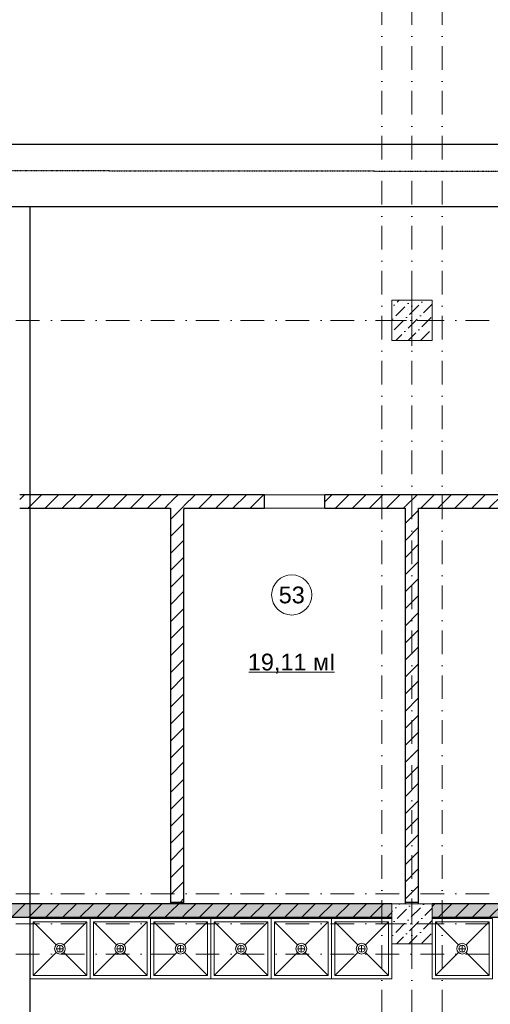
# Model space of a CAD drawing. Header units: millimetres. Extents: x -2890 to 117730, y -526 to 88572.
# Tile 50 of 65: x 71236 to 78255, y 43096 to 57780. Entities that reach past the tile are written whole.
import ezdxf

# ---------------------------------------------------------------- set-up
doc = ezdxf.new("R2010")
doc.units = ezdxf.units.MM
doc.header["$MEASUREMENT"] = 0
doc.set_wipeout_variables(frame=1)
for name, pattern in [('Wipeout_Contour', [1000, 0, -1000]), ('Невидимая', [3.912222, 2.822222, -1.09]), ('Штрихпунктирная', [6.702778, 3.527778, -1.763889, 0, -1.411111])]:
    doc.linetypes.add(name, pattern=pattern)
for name, color, linetype in [('ВК_К1', 34, 'Continuous'), ('ВК_Размер', 7, 'Continuous'), ('Интерьер - Оборудование', 7, 'Continuous'), ('Конструктив - Колонны', 7, 'Continuous'), ('Конструктив - Стены Блок 200 нов', 7, 'Continuous'), ('Конструктив - Стены Внутр сущ.', 7, 'Continuous'), ('ПОЛ - Зоны перепадов', 7, 'Continuous'), ('Элемент Модели - Зона', 7, 'Continuous'), ('Элемент Модели - Оси', 7, 'Continuous')]:
    doc.layers.add(name, color=color, linetype=linetype)
doc.styles.add('СГЕНЕРИР_СТИЛЬ_4', font='arial.ttf')
pattern_1 = [(45, (-30913.89, 8295.99), (-127.27922, 127.27922), [])]
pattern_2 = [(45, (-30913.9, 8296), (-183.84776, 183.84776), [195, -65, 0, -65]), (45, (-30890.9, 8502.82), (-183.84776, 183.84776), [195, -65, 0, -65])]

msp = doc.modelspace()

# ---------------------------------------------------------------- linework, layer by layer
at = {"layer": 'ВК_Размер'}
msp.add_lwpolyline([(93578.7, 55918), (70777.2, 55918), (70777.2, 54996), (93578.7, 54996)], close=True, dxfattribs=at)
at = {"layer": 'Интерьер - Оборудование', "color": 7, "linetype": 'Continuous', "lineweight": 5, "ltscale": 100}
for p, q in [((71786.1, 43926), (71886.1, 43926)), ((71836.1, 43876), (71836.1, 43976)), ((72686.1, 43926), (72786.1, 43926)), ((72736.1, 43876), (72736.1, 43976)), ((73586.1, 43926), (73686.1, 43926)), ((73636.1, 43876), (73636.1, 43976)), ((74486.1, 43926), (74586.1, 43926)), ((74536.1, 43876), (74536.1, 43976)), ((75386.1, 43926), (75486.1, 43926)), ((75436.1, 43876), (75436.1, 43976)), ((76286.1, 43926), (76386.1, 43926)), ((76336.1, 43876), (76336.1, 43976)), ((77786.1, 43926), (77886.1, 43926)), ((77836.1, 43876), (77836.1, 43976)), ((71436.1, 43526), (71779.5, 43869.4)), ((72236.1, 43526), (71892.7, 43869.4)), ((72336.1, 43526), (72679.5, 43869.4)), ((73136.1, 43526), (72792.7, 43869.4)), ((73236.1, 43526), (73579.5, 43869.4)), ((74036.1, 43526), (73692.7, 43869.4)), ((74136.1, 43526), (74479.5, 43869.4)), ((74936.1, 43526), (74592.7, 43869.4)), ((75036.1, 43526), (75379.5, 43869.4)), ((75836.1, 43526), (75492.7, 43869.4)), ((75936.1, 43526), (76279.5, 43869.4)), ((76736.1, 43526), (76392.7, 43869.4)), ((77436.1, 43526), (77779.5, 43869.4)), ((78236.1, 43526), (77892.7, 43869.4)), ((71436.1, 43526), (72236.1, 43526)), ((72336.1, 43526), (73136.1, 43526)), ((73236.1, 43526), (74036.1, 43526)), ((74136.1, 43526), (74936.1, 43526)), ((75036.1, 43526), (75836.1, 43526)), ((75936.1, 43526), (76736.1, 43526)), ((77436.1, 43526), (78236.1, 43526))]:
    msp.add_line(p, q, dxfattribs=at)
for centre, radius in [((71836.1, 43926), 80), ((71836.1, 43926), 50), ((72736.1, 43926), 80), ((72736.1, 43926), 50), ((73636.1, 43926), 80), ((73636.1, 43926), 50), ((74536.1, 43926), 80), ((74536.1, 43926), 50), ((75436.1, 43926), 80), ((75436.1, 43926), 50), ((76336.1, 43926), 80), ((76336.1, 43926), 50), ((77836.1, 43926), 80), ((77836.1, 43926), 50)]:
    msp.add_circle(centre, radius, dxfattribs=at)
at = {"layer": 'Конструктив - Стены Блок 200 нов', "color": 7, "linetype": 'Continuous', "lineweight": 30, "ltscale": 100}
for p, q in [((76986.1, 44616), (76986.1, 44596)), ((77186.1, 44596), (77186.1, 44616))]:
    msp.add_line(p, q, dxfattribs=at)
at = {"layer": 'Элемент Модели - Зона', "color": 7, "linetype": 'Continuous', "lineweight": 0, "ltscale": 100}
msp.add_line((74655.6, 48048.1), (75931, 48048.1), dxfattribs=at)
at = {"layer": 'Элемент Модели - Зона', "color": 7, "linetype": 'Continuous', "lineweight": 0, "ltscale": 100, "flags": 128}
msp.add_lwpolyline([(75593.3, 49201.7, 1), (74993.3, 49201.7, 1)], format="xyb", close=True, dxfattribs=at)
at = {"layer": 'Элемент Модели - Оси', "color": 7, "linetype": 'Штрихпунктирная', "lineweight": 15, "ltscale": 100}
msp.add_line((3470.8, 43846), (114954, 43846), dxfattribs=at)

# ---------------------------------------------------------------- texts
at = {"layer": 'Элемент Модели - Зона', "color": 7, "linetype": 'Continuous', "lineweight": 0, "ltscale": 100, "char_height": 250, "attachment_point": 5, "style": 'СГЕНЕРИР_СТИЛЬ_4'}
for s, insert in [('\\A1;53', (75293.3, 49199.5)), ('\\A1;19,11 мІ', (75293.3, 48177.4))]:
    msp.add_mtext(s, dxfattribs=dict(at, insert=insert))

# ---------------------------------------------------------------- wipeouts: each hides what was drawn before it
at = {"color": 254, "linetype": 'Wipeout_Contour', "lineweight": 0, "ltscale": 100}
for points in [[(73685.8, 44396), (76786.1, 44396), (76786.1, 44596), (73685.8, 44596)], [(85786.1, 44596), (77386.1, 44596), (77386.1, 44396), (85786.1, 44396)]]:
    msp.add_wipeout(points, dxfattribs=at).dxf.layer = 'Конструктив - Стены Блок 200 нов'

# ---------------------------------------------------------------- next in the draw order: hatches: boundary and pattern name
at = {"layer": 'Конструктив - Стены Блок 200 нов', "linetype": 'Continuous', "lineweight": 5, "ltscale": 100}
h = msp.add_hatch(dxfattribs=at)
h.set_pattern_fill('БЛОКИ_БЕТОННЫЕ_ЭФФЕКТИВН_7F', scale=100, style=0, pattern_type=2)
h.set_pattern_definition(pattern_1)
h.paths.add_polyline_path([(73685.8, 44396), (76786.1, 44396), (76786.1, 44596), (73685.8, 44596)])
h = msp.add_hatch(dxfattribs=at)
h.set_pattern_fill('БЛОКИ_БЕТОННЫЕ_ЭФФЕКТИВН_7F', scale=100, style=0, pattern_type=2)
h.set_pattern_definition(pattern_1)
h.paths.add_polyline_path([(85786.1, 44596), (77386.1, 44596), (77386.1, 44396), (85786.1, 44396)])
at = {"layer": 'Конструктив - Стены Внутр сущ.', "linetype": 'Continuous', "lineweight": 15, "ltscale": 100}
msp.add_hatch(color=7, dxfattribs=at).paths.add_polyline_path([(77386.1, 44596), (77386.1, 44396), (85786.1, 44396), (85786.1, 44596)])

# ---------------------------------------------------------------- next in the draw order: linework, layer by layer
at = {"layer": 'Интерьер - Оборудование', "color": 7, "linetype": 'Continuous', "lineweight": 5, "ltscale": 100}
for p, q in [((74036.1, 43526), (74036.1, 44326)), ((74136.1, 44326), (74136.1, 43526)), ((74936.1, 44326), (74136.1, 44326)), ((74136.1, 44326), (74479.5, 43982.6)), ((74936.1, 44326), (74592.7, 43982.6)), ((74936.1, 43526), (74936.1, 44326)), ((75036.1, 44326), (75036.1, 43526)), ((75836.1, 44326), (75036.1, 44326)), ((75036.1, 44326), (75379.5, 43982.6)), ((75836.1, 44326), (75492.7, 43982.6)), ((75836.1, 43526), (75836.1, 44326)), ((75936.1, 44326), (75936.1, 43526)), ((75936.1, 44326), (76279.5, 43982.6)), ((78236.1, 44326), (77892.7, 43982.6)), ((78236.1, 43526), (78236.1, 44326))]:
    msp.add_line(p, q, dxfattribs=at)
at = {"layer": 'Интерьер - Оборудование', "color": 7, "linetype": 'Continuous', "lineweight": 5, "ltscale": 100, "flags": 128}
for points in [[(74086.1, 43476), (74986.1, 43476), (74986.1, 44376), (74086.1, 44376)], [(74986.1, 43476), (75886.1, 43476), (75886.1, 44376), (74986.1, 44376)]]:
    msp.add_lwpolyline(points, close=True, dxfattribs=at)
at = {"layer": 'Конструктив - Стены Блок 200 нов', "color": 7, "linetype": 'Continuous', "lineweight": 30, "ltscale": 100}
for p, q in [((85786.1, 44596), (77386.1, 44596)), ((77386.1, 44396), (85786.1, 44396))]:
    msp.add_line(p, q, dxfattribs=at)
at = {"layer": 'Конструктив - Стены Внутр сущ.', "color": 7, "linetype": 'Continuous', "lineweight": 30, "ltscale": 100, "flags": 128}
for points in [[(85786.1, 44596), (77386.1, 44596)], [(77386.1, 44396), (85786.1, 44396)]]:
    msp.add_lwpolyline(points, dxfattribs=at)

# ---------------------------------------------------------------- next in the draw order: wipeouts: each hides what was drawn before it
at = {"color": 254, "linetype": 'Wipeout_Contour', "lineweight": 0, "ltscale": 100}
msp.add_wipeout([(73485.8, 44396), (73685.8, 44396), (73685.8, 44596), (73485.8, 44596)], dxfattribs=at).dxf.layer = 'Конструктив - Стены Блок 200 нов'

# ---------------------------------------------------------------- next in the draw order: hatches: boundary and pattern name
at = {"layer": 'Конструктив - Стены Блок 200 нов', "linetype": 'Continuous', "lineweight": 5, "ltscale": 100}
h = msp.add_hatch(dxfattribs=at)
h.set_pattern_fill('БЛОКИ_БЕТОННЫЕ_ЭФФЕКТИВН_7F', scale=100, style=0, pattern_type=2)
h.set_pattern_definition(pattern_1)
h.paths.add_polyline_path([(73485.8, 44396), (73685.8, 44396), (73685.8, 44596), (73485.8, 44596)])

# ---------------------------------------------------------------- next in the draw order: linework, layer by layer
at = {"layer": 'Интерьер - Оборудование', "color": 7, "linetype": 'Continuous', "lineweight": 5, "ltscale": 100}
msp.add_line((74036.1, 44326), (73692.7, 43982.6), dxfattribs=at)
at = {"layer": 'Конструктив - Стены Блок 200 нов', "color": 7, "linetype": 'Continuous', "lineweight": 30, "ltscale": 100}
for p, q in [((73685.8, 44596), (73685.8, 44616)), ((76786.1, 44596), (73685.8, 44596)), ((73685.8, 44396), (76786.1, 44396))]:
    msp.add_line(p, q, dxfattribs=at)

# ---------------------------------------------------------------- next in the draw order: wipeouts: each hides what was drawn before it
at = {"color": 254, "linetype": 'Wipeout_Contour', "lineweight": 0, "ltscale": 100}
msp.add_wipeout([(68386.1, 44596), (68386.1, 44396), (73485.8, 44396), (73485.8, 44596)], dxfattribs=at).dxf.layer = 'Конструктив - Стены Блок 200 нов'

# ---------------------------------------------------------------- next in the draw order: hatches: boundary and pattern name
at = {"layer": 'Конструктив - Стены Блок 200 нов', "linetype": 'Continuous', "lineweight": 5, "ltscale": 100}
h = msp.add_hatch(dxfattribs=at)
h.set_pattern_fill('БЛОКИ_БЕТОННЫЕ_ЭФФЕКТИВН_7F', scale=100, style=0, pattern_type=2)
h.set_pattern_definition(pattern_1)
h.paths.add_polyline_path([(68386.1, 44596), (68386.1, 44396), (73485.8, 44396), (73485.8, 44596)])

# ---------------------------------------------------------------- next in the draw order: linework, layer by layer
at = {"layer": 'Интерьер - Оборудование', "color": 7, "linetype": 'Continuous', "lineweight": 5, "ltscale": 100}
for p, q in [((71436.1, 44326), (71436.1, 43526)), ((72236.1, 44326), (71436.1, 44326)), ((71436.1, 44326), (71779.5, 43982.6)), ((72236.1, 44326), (71892.7, 43982.6)), ((72236.1, 43526), (72236.1, 44326)), ((72336.1, 44326), (72336.1, 43526)), ((73136.1, 44326), (72336.1, 44326)), ((72336.1, 44326), (72679.5, 43982.6)), ((73136.1, 44326), (72792.7, 43982.6)), ((73136.1, 43526), (73136.1, 44326)), ((73236.1, 44326), (73236.1, 43526)), ((74036.1, 44326), (73236.1, 44326)), ((73236.1, 44326), (73579.5, 43982.6))]:
    msp.add_line(p, q, dxfattribs=at)
at = {"layer": 'Интерьер - Оборудование', "color": 7, "linetype": 'Continuous', "lineweight": 5, "ltscale": 100, "flags": 128}
for points in [[(71386.1, 43476), (72286.1, 43476), (72286.1, 44376), (71386.1, 44376)], [(72286.1, 43476), (73186.1, 43476), (73186.1, 44376), (72286.1, 44376)], [(73186.1, 43476), (74086.1, 43476), (74086.1, 44376), (73186.1, 44376)]]:
    msp.add_lwpolyline(points, close=True, dxfattribs=at)
at = {"layer": 'Конструктив - Стены Блок 200 нов', "color": 7, "linetype": 'Continuous', "lineweight": 30, "ltscale": 100}
for p, q in [((73485.8, 44596), (68386.1, 44596)), ((73485.8, 44616), (73485.8, 44596)), ((68386.1, 44396), (73485.8, 44396)), ((73485.8, 44396), (73685.8, 44396))]:
    msp.add_line(p, q, dxfattribs=at)
at = {"layer": 'Конструктив - Стены Внутр сущ.', "color": 7, "linetype": 'Continuous', "lineweight": 30, "ltscale": 100, "flags": 128}
msp.add_lwpolyline([(68386.1, 44396), (76786.1, 44396)], dxfattribs=at)
at = {"layer": 'ПОЛ - Зоны перепадов', "color": 7, "linetype": 'Невидимая', "lineweight": 5, "ltscale": 100, "flags": 128}
msp.add_lwpolyline([(110111.1, 44596), (110132.8, 67596.1), (108911.3, 67596.1), (108911.3, 70556), (109311.1, 70556), (109311.1, 80646), (59036.1, 80646), (59036.1, 44596)], close=True, dxfattribs=at)

# ---------------------------------------------------------------- next in the draw order: wipeouts: each hides what was drawn before it
at = {"color": 254, "linetype": 'Wipeout_Contour', "lineweight": 0, "ltscale": 100}
for points, layer in [([(76786.1, 52996), (77386.1, 52996), (77386.1, 53596), (76786.1, 53596)], 'Конструктив - Колонны'), ([(73685.8, 50496), (74885.4, 50496), (74885.4, 50696), (73685.8, 50696)], 'Конструктив - Стены Блок 200 нов'), ([(76986.1, 50476), (77186.1, 50476), (77186.1, 50496), (76986.1, 50496)], 'Конструктив - Стены Блок 200 нов'), ([(73485.8, 44596), (73685.8, 44596), (73685.8, 44616), (73485.8, 44616)], 'Конструктив - Стены Блок 200 нов')]:
    msp.add_wipeout(points, dxfattribs=at).dxf.layer = layer

# ---------------------------------------------------------------- next in the draw order: hatches: boundary and pattern name
at = {"layer": 'Конструктив - Колонны', "linetype": 'Continuous', "lineweight": 15, "ltscale": 100}
h = msp.add_hatch(dxfattribs=at)
h.set_pattern_fill('БЕТОН_01_0006', scale=100, style=0, pattern_type=2)
h.set_pattern_definition(pattern_2)
h.paths.add_polyline_path([(76786.1, 52996), (77386.1, 52996), (77386.1, 53596), (76786.1, 53596)])
at = {"layer": 'Конструктив - Стены Блок 200 нов', "linetype": 'Continuous', "lineweight": 5, "ltscale": 100}
h = msp.add_hatch(dxfattribs=at)
h.set_pattern_fill('БЛОКИ_БЕТОННЫЕ_ЭФФЕКТИВН_7F', scale=100, style=0, pattern_type=2)
h.set_pattern_definition(pattern_1)
h.paths.add_polyline_path([(73685.8, 50496), (74885.4, 50496), (74885.4, 50696), (73685.8, 50696)])
h = msp.add_hatch(dxfattribs=at)
h.set_pattern_fill('БЛОКИ_БЕТОННЫЕ_ЭФФЕКТИВН_7F', scale=100, style=0, pattern_type=2)
h.set_pattern_definition(pattern_1)
h.paths.add_polyline_path([(76986.1, 50476), (77186.1, 50476), (77186.1, 50496), (76986.1, 50496)])
h = msp.add_hatch(dxfattribs=at)
h.set_pattern_fill('БЛОКИ_БЕТОННЫЕ_ЭФФЕКТИВН_7F', scale=100, style=0, pattern_type=2)
h.set_pattern_definition(pattern_1)
h.paths.add_polyline_path([(73485.8, 44596), (73685.8, 44596), (73685.8, 44616), (73485.8, 44616)])

# ---------------------------------------------------------------- next in the draw order: linework, layer by layer
at = {"layer": 'Конструктив - Колонны', "color": 7, "linetype": 'Continuous', "lineweight": 0, "ltscale": 100}
for p, q in [((77086.1, 53376), (77086.1, 53676)), ((77006.1, 53296), (76706.1, 53296)), ((77086.1, 53216), (77086.1, 52916)), ((77166.1, 53296), (77466.1, 53296))]:
    msp.add_line(p, q, dxfattribs=at)
at = {"layer": 'Конструктив - Колонны', "color": 7, "linetype": 'Continuous', "lineweight": 15, "ltscale": 100, "flags": 128}
msp.add_lwpolyline([(76786.1, 52996), (77386.1, 52996), (77386.1, 53596), (76786.1, 53596)], close=True, dxfattribs=at)
at = {"layer": 'Конструктив - Колонны', "color": 7, "linetype": 'Continuous', "lineweight": 0, "ltscale": 100}
msp.add_point((77086.1, 53296), dxfattribs=at)
at = {"layer": 'Конструктив - Стены Блок 200 нов', "color": 7, "linetype": 'Continuous', "lineweight": 30, "ltscale": 100}
for p, q in [((74885.4, 50591), (74885.4, 50696)), ((74885.4, 50496), (74885.4, 50591))]:
    msp.add_line(p, q, dxfattribs=at)
at = {"layer": 'Элемент Модели - Оси', "color": 7, "linetype": 'Штрихпунктирная', "lineweight": 15, "ltscale": 100}
msp.add_line((3470.8, 53296), (114954, 53296), dxfattribs=at)

# ---------------------------------------------------------------- next in the draw order: wipeouts: each hides what was drawn before it
at = {"color": 254, "linetype": 'Wipeout_Contour', "lineweight": 0, "ltscale": 100}
for points in [[(73685.8, 50696), (73485.8, 50696), (73685.8, 50496)], [(77186.1, 44616), (77186.1, 50476), (76986.1, 50476), (76986.1, 44616)]]:
    msp.add_wipeout(points, dxfattribs=at).dxf.layer = 'Конструктив - Стены Блок 200 нов'

# ---------------------------------------------------------------- next in the draw order: hatches: boundary and pattern name
at = {"layer": 'Конструктив - Стены Блок 200 нов', "linetype": 'Continuous', "lineweight": 5, "ltscale": 100}
h = msp.add_hatch(dxfattribs=at)
h.set_pattern_fill('БЛОКИ_БЕТОННЫЕ_ЭФФЕКТИВН_7F', scale=100, style=0, pattern_type=2)
h.set_pattern_definition(pattern_1)
h.paths.add_polyline_path([(73685.8, 50696), (73485.8, 50696), (73685.8, 50496)])
h = msp.add_hatch(dxfattribs=at)
h.set_pattern_fill('БЛОКИ_БЕТОННЫЕ_ЭФФЕКТИВН_7F', scale=100, style=0, pattern_type=2)
h.set_pattern_definition(pattern_1)
h.paths.add_polyline_path([(77186.1, 44616), (77186.1, 50476), (76986.1, 50476), (76986.1, 44616)])

# ---------------------------------------------------------------- next in the draw order: linework, layer by layer
at = {"layer": 'Конструктив - Стены Блок 200 нов', "color": 7, "linetype": 'Continuous', "lineweight": 30, "ltscale": 100}
for p, q in [((73685.8, 50696), (73485.8, 50696)), ((74885.4, 50696), (73685.8, 50696)), ((73685.8, 50496), (73685.8, 50476)), ((73685.8, 50496), (74885.4, 50496)), ((76986.1, 50496), (76986.1, 50476)), ((76986.1, 50476), (76986.1, 44616)), ((77186.1, 50476), (77186.1, 50496)), ((77186.1, 44616), (77186.1, 50476))]:
    msp.add_line(p, q, dxfattribs=at)
at = {"layer": 'Конструктив - Стены Блок 200 нов', "color": 7, "linetype": 'Continuous', "lineweight": 30, "ltscale": 100, "flags": 128}
msp.add_lwpolyline([(77186.1, 44616), (76986.1, 44616)], dxfattribs=at)

# ---------------------------------------------------------------- next in the draw order: wipeouts: each hides what was drawn before it
at = {"color": 254, "linetype": 'Wipeout_Contour', "lineweight": 0, "ltscale": 100}
for points in [[(77186.1, 50496), (78486.1, 50496), (78486.1, 50696), (77186.1, 50696)], [(73485.8, 44616), (73685.8, 44616), (73685.8, 50496), (73485.8, 50496)], [(76986.1, 44596), (77186.1, 44596), (77186.1, 44616), (76986.1, 44616)]]:
    msp.add_wipeout(points, dxfattribs=at).dxf.layer = 'Конструктив - Стены Блок 200 нов'

# ---------------------------------------------------------------- next in the draw order: hatches: boundary and pattern name
at = {"layer": 'Конструктив - Стены Блок 200 нов', "linetype": 'Continuous', "lineweight": 5, "ltscale": 100}
h = msp.add_hatch(dxfattribs=at)
h.set_pattern_fill('БЛОКИ_БЕТОННЫЕ_ЭФФЕКТИВН_7F', scale=100, style=0, pattern_type=2)
h.set_pattern_definition(pattern_1)
h.paths.add_polyline_path([(77186.1, 50496), (78486.1, 50496), (78486.1, 50696), (77186.1, 50696)])
h = msp.add_hatch(dxfattribs=at)
h.set_pattern_fill('БЛОКИ_БЕТОННЫЕ_ЭФФЕКТИВН_7F', scale=100, style=0, pattern_type=2)
h.set_pattern_definition(pattern_1)
h.paths.add_polyline_path([(73485.8, 44616), (73685.8, 44616), (73685.8, 50496), (73485.8, 50496)])
h = msp.add_hatch(dxfattribs=at)
h.set_pattern_fill('БЛОКИ_БЕТОННЫЕ_ЭФФЕКТИВН_7F', scale=100, style=0, pattern_type=2)
h.set_pattern_definition(pattern_1)
h.paths.add_polyline_path([(76986.1, 44596), (77186.1, 44596), (77186.1, 44616), (76986.1, 44616)])
at = {"layer": 'Конструктив - Стены Внутр сущ.', "linetype": 'Continuous', "lineweight": 15, "ltscale": 100}
msp.add_hatch(color=7, dxfattribs=at).paths.add_polyline_path([(68386.1, 44396), (76786.1, 44396), (76786.1, 44596), (68386.1, 44596)])

# ---------------------------------------------------------------- next in the draw order: linework, layer by layer
at = {"layer": 'Конструктив - Стены Блок 200 нов', "color": 7, "linetype": 'Continuous', "lineweight": 30, "ltscale": 100}
for p, q in [((73485.8, 44616), (73485.8, 44596)), ((73685.8, 44596), (73685.8, 44616))]:
    msp.add_line(p, q, dxfattribs=at)
at = {"layer": 'Конструктив - Стены Блок 200 нов', "color": 7, "linetype": 'Continuous', "lineweight": 30, "ltscale": 100, "flags": 128}
msp.add_lwpolyline([(73685.8, 44616), (73485.8, 44616)], dxfattribs=at)
at = {"layer": 'Конструктив - Стены Внутр сущ.', "color": 7, "linetype": 'Continuous', "lineweight": 30, "ltscale": 100, "flags": 128}
msp.add_lwpolyline([(76786.1, 44596), (68386.1, 44596)], dxfattribs=at)
at = {"layer": 'Элемент Модели - Оси', "color": 7, "linetype": 'Штрихпунктирная', "lineweight": 15, "ltscale": 100}
msp.add_line((77536.1, 82191.7), (77536.1, 15620.8), dxfattribs=at)

# ---------------------------------------------------------------- next in the draw order: wipeouts: each hides what was drawn before it
at = {"color": 254, "linetype": 'Wipeout_Contour', "lineweight": 0, "ltscale": 100}
for points in [[(73485.8, 50496), (73685.8, 50496), (73485.8, 50696)], [(76986.1, 50496), (77186.1, 50496), (77186.1, 50696), (76986.1, 50696)]]:
    msp.add_wipeout(points, dxfattribs=at).dxf.layer = 'Конструктив - Стены Блок 200 нов'

# ---------------------------------------------------------------- next in the draw order: hatches: boundary and pattern name
at = {"layer": 'Конструктив - Стены Блок 200 нов', "linetype": 'Continuous', "lineweight": 5, "ltscale": 100}
h = msp.add_hatch(dxfattribs=at)
h.set_pattern_fill('БЛОКИ_БЕТОННЫЕ_ЭФФЕКТИВН_7F', scale=100, style=0, pattern_type=2)
h.set_pattern_definition(pattern_1)
h.paths.add_polyline_path([(73485.8, 50496), (73685.8, 50496), (73485.8, 50696)])
h = msp.add_hatch(dxfattribs=at)
h.set_pattern_fill('БЛОКИ_БЕТОННЫЕ_ЭФФЕКТИВН_7F', scale=100, style=0, pattern_type=2)
h.set_pattern_definition(pattern_1)
h.paths.add_polyline_path([(76986.1, 50496), (77186.1, 50496), (77186.1, 50696), (76986.1, 50696)])

# ---------------------------------------------------------------- next in the draw order: linework, layer by layer
at = {"layer": 'Конструктив - Стены Блок 200 нов', "color": 7, "linetype": 'Continuous', "lineweight": 30, "ltscale": 100}
for p, q in [((73485.8, 50696), (73465.8, 50696)), ((78486.1, 50696), (77186.1, 50696)), ((73465.8, 50496), (73485.8, 50496)), ((73485.8, 50496), (73485.8, 44616)), ((73685.8, 50496), (73685.8, 50476)), ((73685.8, 44616), (73685.8, 50476)), ((77186.1, 50476), (77186.1, 50496)), ((77186.1, 50496), (78486.1, 50496))]:
    msp.add_line(p, q, dxfattribs=at)

# ---------------------------------------------------------------- next in the draw order: wipeouts: each hides what was drawn before it
at = {"color": 254, "linetype": 'Wipeout_Contour', "lineweight": 0, "ltscale": 100}
for points in [[(73465.8, 50496), (73485.8, 50496), (73485.8, 50696), (73465.8, 50696)], [(75785.4, 50496), (76986.1, 50496), (76986.1, 50696), (75785.4, 50696)]]:
    msp.add_wipeout(points, dxfattribs=at).dxf.layer = 'Конструктив - Стены Блок 200 нов'

# ---------------------------------------------------------------- next in the draw order: hatches: boundary and pattern name
at = {"layer": 'Конструктив - Стены Блок 200 нов', "linetype": 'Continuous', "lineweight": 5, "ltscale": 100}
h = msp.add_hatch(dxfattribs=at)
h.set_pattern_fill('БЛОКИ_БЕТОННЫЕ_ЭФФЕКТИВН_7F', scale=100, style=0, pattern_type=2)
h.set_pattern_definition(pattern_1)
h.paths.add_polyline_path([(73465.8, 50496), (73485.8, 50496), (73485.8, 50696), (73465.8, 50696)])
h = msp.add_hatch(dxfattribs=at)
h.set_pattern_fill('БЛОКИ_БЕТОННЫЕ_ЭФФЕКТИВН_7F', scale=100, style=0, pattern_type=2)
h.set_pattern_definition(pattern_1)
h.paths.add_polyline_path([(75785.4, 50496), (76986.1, 50496), (76986.1, 50696), (75785.4, 50696)])

# ---------------------------------------------------------------- next in the draw order: linework, layer by layer
at = {"layer": 'Конструктив - Стены Блок 200 нов', "color": 7, "linetype": 'Continuous', "lineweight": 15, "ltscale": 100}
for p, q in [((75785.4, 50696), (74885.4, 50696)), ((75785.4, 50696), (74885.4, 50696)), ((75785.4, 50496), (74885.4, 50496)), ((75785.4, 50496), (74885.4, 50496))]:
    msp.add_line(p, q, dxfattribs=at)
at = {"layer": 'Конструктив - Стены Блок 200 нов', "color": 7, "linetype": 'Continuous', "lineweight": 30, "ltscale": 100}
for p, q in [((76986.1, 50696), (75785.4, 50696)), ((75785.4, 50591), (75785.4, 50696)), ((77186.1, 50696), (76986.1, 50696)), ((75785.4, 50496), (75785.4, 50591)), ((75785.4, 50496), (76986.1, 50496)), ((76986.1, 50496), (76986.1, 50476))]:
    msp.add_line(p, q, dxfattribs=at)
at = {"layer": 'Элемент Модели - Оси', "color": 7, "linetype": 'Штрихпунктирная', "lineweight": 15, "ltscale": 100}
msp.add_line((76636.1, 82191.7), (76636.1, 15620.8), dxfattribs=at)

# ---------------------------------------------------------------- next in the draw order: wipeouts: each hides what was drawn before it
at = {"color": 254, "linetype": 'Wipeout_Contour', "lineweight": 0, "ltscale": 100}
for points in [[(71235.6, 50496), (73465.8, 50496), (73465.8, 50696), (71235.6, 50696)], [(77186.1, 44616), (77186.1, 50476), (76986.1, 50476), (76986.1, 44616)]]:
    msp.add_wipeout(points, dxfattribs=at).dxf.layer = 'Конструктив - Стены Блок 200 нов'

# ---------------------------------------------------------------- next in the draw order: hatches: boundary and pattern name
at = {"layer": 'Конструктив - Стены Блок 200 нов', "linetype": 'Continuous', "lineweight": 5, "ltscale": 100}
h = msp.add_hatch(dxfattribs=at)
h.set_pattern_fill('БЛОКИ_БЕТОННЫЕ_ЭФФЕКТИВН_7F', scale=100, style=0, pattern_type=2)
h.set_pattern_definition(pattern_1)
h.paths.add_polyline_path([(71235.6, 50496), (73465.8, 50496), (73465.8, 50696), (71235.6, 50696)])
h = msp.add_hatch(dxfattribs=at)
h.set_pattern_fill('БЛОКИ_БЕТОННЫЕ_ЭФФЕКТИВН_7F', scale=100, style=0, pattern_type=2)
h.set_pattern_definition(pattern_1)
h.paths.add_polyline_path([(77186.1, 44616), (77186.1, 50476), (76986.1, 50476), (76986.1, 44616)])

# ---------------------------------------------------------------- next in the draw order: linework, layer by layer
at = {"layer": 'ВК_Размер'}
msp.add_lwpolyline([(70777.2, 54996), (71385.6, 54996), (71385.6, 23047.4), (70777.2, 23047.4)], close=True, dxfattribs=at)
at = {"layer": 'Конструктив - Стены Блок 200 нов', "color": 7, "linetype": 'Continuous', "lineweight": 30, "ltscale": 100}
for p, q in [((73465.8, 50696), (71235.6, 50696)), ((73485.8, 50696), (73465.8, 50696)), ((71235.6, 50496), (73465.8, 50496)), ((73465.8, 50496), (73485.8, 50496)), ((76986.1, 50476), (76986.1, 44616)), ((77186.1, 44616), (77186.1, 50476)), ((76986.1, 44616), (76986.1, 44596)), ((77186.1, 44596), (77186.1, 44616))]:
    msp.add_line(p, q, dxfattribs=at)
at = {"layer": 'Конструктив - Стены Блок 200 нов', "color": 7, "linetype": 'Continuous', "lineweight": 30, "ltscale": 100, "flags": 128}
msp.add_lwpolyline([(77186.1, 44616), (76986.1, 44616)], dxfattribs=at)
at = {"layer": 'Элемент Модели - Оси', "color": 7, "linetype": 'Штрихпунктирная', "lineweight": 15, "ltscale": 100}
msp.add_line((3470.8, 44746), (114954, 44746), dxfattribs=at)

# ---------------------------------------------------------------- next in the draw order: wipeouts: each hides what was drawn before it
at = {"color": 254, "linetype": 'Wipeout_Contour', "lineweight": 0, "ltscale": 100}
msp.add_wipeout([(76786.1, 43996), (77386.1, 43996), (77386.1, 44596), (76786.1, 44596)], dxfattribs=at).dxf.layer = 'Конструктив - Колонны'

# ---------------------------------------------------------------- next in the draw order: hatches: boundary and pattern name
at = {"layer": 'Конструктив - Колонны', "linetype": 'Continuous', "lineweight": 15, "ltscale": 100}
h = msp.add_hatch(dxfattribs=at)
h.set_pattern_fill('БЕТОН_01_0006', scale=100, style=0, pattern_type=2)
h.set_pattern_definition(pattern_2)
h.paths.add_polyline_path([(76786.1, 43996), (77386.1, 43996), (77386.1, 44596), (76786.1, 44596)])

# ---------------------------------------------------------------- next in the draw order: linework, layer by layer
at = {"layer": 'ВК_К1', "linetype": 'Штрихпунктирная'}
msp.add_lwpolyline([(71079.6, 44236.1), (71079.6, 55530.8), (93886.1, 55502.1)], dxfattribs=at)
at = {"layer": 'Интерьер - Оборудование', "color": 7, "linetype": 'Continuous', "lineweight": 5, "ltscale": 100}
for p, q in [((76736.1, 44326), (75936.1, 44326)), ((76736.1, 44326), (76392.7, 43982.6)), ((76736.1, 43526), (76736.1, 44326)), ((77436.1, 44326), (77436.1, 43526)), ((78236.1, 44326), (77436.1, 44326)), ((77436.1, 44326), (77779.5, 43982.6))]:
    msp.add_line(p, q, dxfattribs=at)
at = {"layer": 'Интерьер - Оборудование', "color": 7, "linetype": 'Continuous', "lineweight": 5, "ltscale": 100, "flags": 128}
for points in [[(75886.1, 43476), (76786.1, 43476), (76786.1, 44376), (75886.1, 44376)], [(77386.1, 43476), (78286.1, 43476), (78286.1, 44376), (77386.1, 44376)]]:
    msp.add_lwpolyline(points, close=True, dxfattribs=at)
at = {"layer": 'Конструктив - Колонны', "color": 7, "linetype": 'Continuous', "lineweight": 0, "ltscale": 100}
for p, q in [((77086.1, 44376), (77086.1, 44676)), ((77006.1, 44296), (76706.1, 44296)), ((77086.1, 44216), (77086.1, 43916)), ((77166.1, 44296), (77466.1, 44296))]:
    msp.add_line(p, q, dxfattribs=at)
at = {"layer": 'Конструктив - Колонны', "color": 7, "linetype": 'Continuous', "lineweight": 15, "ltscale": 100, "flags": 128}
msp.add_lwpolyline([(76786.1, 43996), (77386.1, 43996), (77386.1, 44596), (76786.1, 44596)], close=True, dxfattribs=at)
at = {"layer": 'Конструктив - Колонны', "color": 7, "linetype": 'Continuous', "lineweight": 0, "ltscale": 100}
msp.add_point((77086.1, 44296), dxfattribs=at)
at = {"layer": 'Элемент Модели - Оси', "color": 7, "linetype": 'Штрихпунктирная', "lineweight": 15, "ltscale": 100}
for p, q in [((77086.1, 82191.7), (77086.1, 15620.8)), ((3470.8, 44296), (114954, 44296))]:
    msp.add_line(p, q, dxfattribs=at)

doc.saveas('drawing.dxf')
